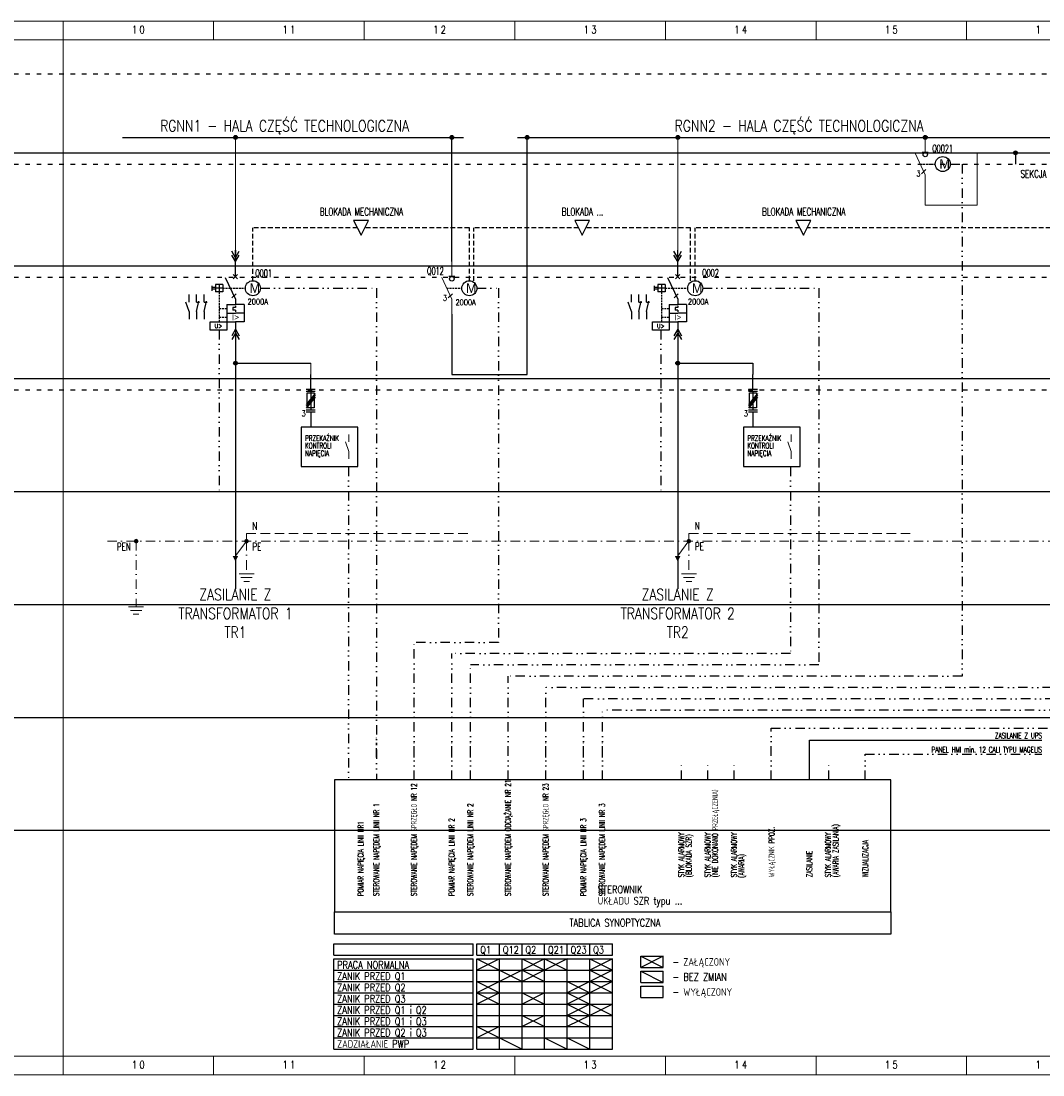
# Model space of a CAD drawing. Header units: millimetres. Extents: x -31 to 6803, y 0 to 664.
# Tile 3 of 119: x 392 to 663, y 0 to 280. Entities that reach past the tile are written whole.
import ezdxf
from ezdxf.enums import TextEntityAlignment as Align

# ---------------------------------------------------------------- set-up
doc = ezdxf.new("R2010")
doc.units = ezdxf.units.MM
for name, pattern in [('ACAD_ISO03W100', [30, 12, -18]), ('DIVIDE', [1.25, 0.5, -0.25, 0, -0.25, 0, -0.25]), ('HIDDEN', [0.375, 0.25, -0.125]), ('PRZEWOD_N', [3.75, 2.5, -1.25]), ('PRZEWOD_PE', [5, 2.5, -1.25, 0, -1.25])]:
    doc.linetypes.add(name, pattern=pattern)
doc.layers.add('!POMOCNICZE', color=8, linetype='Continuous', plot=False)
for name, color, linetype in [('BLOCK_1', 1, 'Continuous'), ('ODPLYW', 3, 'Continuous'), ('STEROWANIE', 6, 'Continuous'), ('SZYNA', 5, 'Continuous'), ('tabelka_opis', 2, 'Continuous'), ('ZASILANIE', 64, 'Continuous')]:
    doc.layers.add(name, color=color, linetype=linetype)
for name, color, linetype, lineweight in [('BLOCK_2', 7, 'Continuous', 18), ('ODPŁYW', 3, 'Continuous', 18), ('OPIS', 9, 'Continuous', 18), ('PRZEWOD_N', 4, 'Continuous', 15), ('PRZEWOD_PE', 2, 'Continuous', 15), ('ramka', 9, 'Continuous', 20)]:
    doc.layers.add(name, color=color, linetype=linetype, lineweight=lineweight)
doc.styles.add('ROMANS', font='romans.shx', dxfattribs={"width": 0.8})

# ---------------------------------------------------------------- blocks, each defined once
blk = doc.blocks.new('wyl_mocy')
for p, q in [((0, -4), (0, 0)), ((-2.7, -4.2), (0, -10)), ((0, -10), (0, -11.4)), ((0, -16.01), (0, -18))]:
    blk.add_line(p, q)
at = {"layer": 'BLOCK_1'}
for p, q in [((0.57, -4.57), (-0.57, -3.43)), ((-0.57, -4.57), (0.57, -3.43)), ((-6.29, -6.44), (-6.29, -7.76)), ((-5.29, -6.86), (-6.29, -6.86)), ((-5.29, -7.34), (-6.29, -7.34)), ((-3.37, -6.14), (-5.29, -6.14)), ((-5.29, -6.14), (-5.29, -8.06)), ((-3.37, -7.1), (-5.29, -7.1)), ((-3.37, -8.06), (-5.29, -8.06)), ((-4.33, -6.14), (-4.33, -8.06)), ((-3.37, -6.14), (-3.37, -8.06)), ((-2.31, -11.4), (-2.31, -13.7)), ((-2.31, -13.7), (-2.31, -16.01)), ((-0.69, -12.21), (-0.69, -12.9)), ((0, -12.21), (-0.69, -12.21)), ((0, -12.9), (-0.69, -12.9)), ((0, -11.75), (0, -12.21)), ((0, -12.9), (0, -13.36)), ((2.31, -11.4), (2.31, -16.01))]:
    blk.add_line(p, q, dxfattribs=at)
at = {"layer": 'BLOCK_1', "linetype": 'HIDDEN', "ltscale": 2}
for p, q in [((-4.33, -8.06), (-4.33, -14.86)), ((-3.37, -7.1), (-1.35, -7.1)), ((-2.31, -12.55), (-4.33, -12.55)), ((-2.31, -14.86), (-4.33, -14.86))]:
    blk.add_line(p, q, dxfattribs=at)
at = {"layer": 'BLOCK_1', "linetype": 'Continuous'}
for p, q in [((-0.98, -9.68), (0.15, -8.55)), ((-2.31, -11.4), (0, -11.4)), ((-2.31, -13.7), (0, -13.7)), ((2.31, -11.4), (0, -11.4)), ((2.31, -13.7), (0, -13.7)), ((-2.31, -16.01), (0, -16.01)), ((2.31, -16.01), (0, -16.01))]:
    blk.add_line(p, q, dxfattribs=at)
at = {"layer": 'BLOCK_1'}
blk.add_text('I>', height=1.613, dxfattribs=at).set_placement((-0.94, -15.61))
at = {"layer": 'BLOCK_2', "style": 'ROMANS', "flags": 8}
for tag, p, height, width in [('SYMBOL', (1.75, -4), 2, 0.6), ('TYP', (2.45, -6.91), 1.5, 0.7), ('PARAMETRY', (2.45, -8.63), 1.5, 0.7), ('Ir_ tr', (2.42, -10.34), 1.5, 0.7), ('Im_ tm', (2.42, -12.02), 1.5, 0.7), ('OPIS1', (2.42, -13.7), 1.5, 0.7), ('OPIS2', (2.42, -15.38), 1.5, 0.7)]:
    blk.add_attdef(tag, p, '', height=height, dxfattribs=dict(at, width=width))
at = {"layer": 'BLOCK_2', "style": 'ROMANS', "width": 0.7, "flags": 8}
blk.add_attdef('N', text='', height=1.5, dxfattribs=at).set_placement((-1.27, -10.4), align=Align.RIGHT)
blk = doc.blocks.new('wyl_mocy (modul silnikowy)')
at = {"layer": 'BLOCK_1', "linetype": 'HIDDEN', "ltscale": 2}
blk.add_line((0, 0), (4, 0), dxfattribs=at)
at = {"layer": 'BLOCK_1', "linetype": 'Continuous'}
blk.add_circle((6, 0), 2, dxfattribs=at)
blk.add_text('M', height=2.5, dxfattribs=at).set_placement((5.12, -1.22))
at = {"layer": 'BLOCK_2', "style": 'ROMANS', "width": 0.7, "flags": 8}
for tag, p in [('TYP', (8, 0)), ('PARAMETRY', (8, -1.72))]:
    blk.add_attdef(tag, p, '', height=1.5, dxfattribs=at)
blk = doc.blocks.new('bezpiecznik podstawa1')
for p, q in [((0, -4), (0, 0)), ((1.2, -5.03), (-1.2, -7.97)), ((1.2, -5.53), (-1.2, -8.47)), ((0, -4.5), (0, -9.5)), ((1.2, -6.03), (-1.2, -8.97)), ((0, -10), (0, -14))]:
    blk.add_line(p, q)
at = {"layer": 'BLOCK_1'}
for p, q in [((1.2, -4), (-1.2, -4)), ((1.2, -4.5), (-1.2, -4.5)), ((1.2, -9.5), (-1.2, -9.5)), ((1.2, -10), (-1.2, -10))]:
    blk.add_line(p, q, dxfattribs=at)
blk.add_lwpolyline([(0.96, -8.91), (-0.96, -8.91), (-0.96, -4.91), (0.96, -4.91)], close=True, dxfattribs=at)
at = {"layer": 'BLOCK_2', "style": 'ROMANS', "flags": 8}
for tag, p, height, width in [('SYMBOL', (1.75, -4), 2, 0.6), ('TYP', (1.75, -6.91), 1.5, 0.7), ('PARAMETRY', (1.75, -8.63), 1.5, 0.7), ('OPIS1', (1.75, -10.34), 1.5, 0.7)]:
    blk.add_attdef(tag, p, '', height=height, dxfattribs=dict(at, width=width))
at = {"layer": 'BLOCK_2', "style": 'ROMANS', "width": 0.7, "flags": 8}
blk.add_attdef('N', text='', height=1.5, dxfattribs=at).set_placement((-1.31, -11.12), align=Align.RIGHT)
blk = doc.blocks.new('stycznik_styk_pomNO')
for p, q in [((0, -4), (0, 0)), ((0, -9), (-1.77, -4)), ((0, -9), (0, -13))]:
    blk.add_line(p, q)
at = {"layer": 'BLOCK_2', "style": 'ROMANS', "width": 0.7, "flags": 8}
for tag, p in [('G', (-0.5, -3.8)), ('D', (-0.5, -10.24))]:
    blk.add_attdef(tag, text='', height=1.2, dxfattribs=at).set_placement(p, align=Align.RIGHT)
at = {"layer": 'BLOCK_2', "style": 'ROMANS', "flags": 8}
for tag, p, height, width in [('TYP', (1.75, -5.91), 1.5, 0.7), ('SYMBOL', (1.75, -4), 2, 0.6), ('OPIS1', (1.75, -9.09), 1.5, 0.7), ('PARAMETRY', (1.75, -7.47), 1.5, 0.7)]:
    blk.add_attdef(tag, p, '', height=height, dxfattribs=dict(at, width=width))
blk = doc.blocks.new('rozgalezienie')
h = blk.add_hatch(color=256)
edge = h.paths.add_edge_path()
edge.add_arc((0, 0), 0.5, 0, 360)
blk.add_circle((0, 0), 0.5)
blk = doc.blocks.new('PE')
blk.add_line((3, 5.5), (0, 1.5))
blk.add_lwpolyline([(0, 1.5, 1.5, 0, 0), (0, 0, 0, 0, 0)], format="xyseb")
blk = doc.blocks.new('wysuwny')
for p, q in [((0, 3), (-1, 4.73)), ((0, 2), (-1, 3.73)), ((0, 3), (1, 4.73)), ((0, 2), (1, 3.73)), ((0, -15.99), (-1, -17.72)), ((0, -15.99), (1, -17.72)), ((0, -16.99), (-1, -18.72)), ((0, -16.99), (1, -18.72))]:
    blk.add_line(p, q)
blk = doc.blocks.new('cewka_pod_nad_U')
for p, q in [((-2.2, 0), (-2.2, 2.2)), ((-2.2, 2.2), (2.2, 2.2)), ((2.2, 0), (-2.2, 0)), ((2.2, 2.2), (2.2, 0))]:
    blk.add_line(p, q)
at = {"layer": 'BLOCK_2', "style": 'ROMANS', "width": 0.7, "flags": 8}
blk.add_attdef('TYP', text='', height=1.2, dxfattribs=at).set_placement((0, 0.47), align=Align.CENTER)
for tag, p in [('OPIS1', (2.64, -0.44)), ('PARAMETRY', (2.64, 1.28))]:
    blk.add_attdef(tag, p, '', height=1.5, dxfattribs=at)
blk = doc.blocks.new('rozlacznik')
for p, q in [((0, -4), (0, 0)), ((-2.7, -4.2), (0, -10)), ((0, -10), (0, -14))]:
    blk.add_line(p, q)
at = {"layer": 'BLOCK_1'}
for p, q in [((0.8, -4), (-0.8, -4)), ((-0.98, -9.68), (0.15, -8.55))]:
    blk.add_line(p, q, dxfattribs=at)
blk.add_circle((0, -4.59), 0.59, dxfattribs=at)
at = {"layer": 'BLOCK_2', "style": 'ROMANS', "flags": 8}
for tag, p, height, width in [('SYMBOL', (1.84, -4), 2, 0.6), ('TYP', (1.84, -6.91), 1.5, 0.7), ('PARAMETRY', (1.84, -8.63), 1.5, 0.7), ('OPIS', (1.84, -10.34), 1.5, 0.7), ('OPIS1', (1.91, -12.22), 1.5, 0.7), ('OPIS2', (1.91, -13.9), 1.5, 0.7)]:
    blk.add_attdef(tag, p, '', height=height, dxfattribs=dict(at, width=width))
at = {"layer": 'BLOCK_2', "style": 'ROMANS', "width": 0.7, "flags": 8}
blk.add_attdef('N', text='', height=1.5, dxfattribs=at).set_placement((-1.27, -10.4), align=Align.RIGHT)
blk = doc.blocks.new('stycznik_styk_pomNZ')
for p, q in [((0, -4), (0, 0)), ((0, -9), (1.27, -3.5)), ((0, -4), (1.57, -4)), ((0, -9), (0, -13))]:
    blk.add_line(p, q)
at = {"layer": 'BLOCK_2', "style": 'ROMANS', "width": 0.7, "flags": 8}
for tag, p in [('G', (-0.5, -3.8)), ('D', (-0.5, -10.24))]:
    blk.add_attdef(tag, text='', height=1.2, dxfattribs=at).set_placement(p, align=Align.RIGHT)
at = {"layer": 'BLOCK_2', "style": 'ROMANS', "flags": 8}
for tag, p, height, width in [('TYP', (1.75, -5.91), 1.5, 0.7), ('SYMBOL', (1.75, -4), 2, 0.6), ('OPIS1', (1.75, -9.09), 1.5, 0.7), ('PARAMETRY', (1.75, -7.47), 1.5, 0.7)]:
    blk.add_attdef(tag, p, '', height=height, dxfattribs=dict(at, width=width))

msp = doc.modelspace()

# ---------------------------------------------------------------- linework, layer by layer
at = {"layer": '!POMOCNICZE', "linetype": 'ACAD_ISO03W100', "ltscale": 0.1}
for p, q in [((3, 266), (6803, 266)), ((3, 242), (6803, 242)), ((3, 212), (6803, 212)), ((3, 182), (6803, 182))]:
    msp.add_line(p, q, dxfattribs=at)
at = {"layer": '!POMOCNICZE'}
for p, q in [((3, 245), (6803, 245)), ((3, 215), (6803, 215)), ((3, 185), (6803, 185)), ((3, 155), (6803, 155)), ((3, 125), (6803, 125)), ((3, 95), (6803, 95)), ((3, 65), (6803, 65))]:
    msp.add_line(p, q, dxfattribs=at)
at = {"ltscale": 10}
for p, q in [((601.26, 88.91), (663.02, 88.91)), ((601.26, 78.36), (601.26, 88.91)), ((601.26, 78.36), (601.26, 88.91))]:
    msp.add_line(p, q, dxfattribs=at)
for p, q in [((474.91, 34.83), (511.91, 34.83)), ((474.91, 31.83), (474.91, 34.83)), ((511.91, 31.83), (511.91, 34.83)), ((512.91, 31.83), (512.91, 34.83)), ((518.91, 31.83), (518.91, 34.83)), ((524.91, 31.83), (524.91, 34.83)), ((530.91, 31.83), (530.91, 34.83)), ((536.91, 31.83), (536.91, 34.83)), ((542.91, 31.83), (542.91, 34.83)), ((548.91, 31.83), (548.91, 34.83)), ((474.91, 31.83), (511.91, 31.83)), ((474.91, 27.83), (474.91, 30.83)), ((474.91, 30.83), (511.91, 30.83)), ((511.91, 27.83), (511.91, 30.83)), ((512.91, 30.83), (518.91, 27.83)), ((518.91, 30.83), (512.91, 27.83)), ((512.91, 27.83), (512.91, 30.83)), ((518.91, 27.83), (518.91, 30.83)), ((524.91, 27.83), (524.91, 30.83)), ((524.91, 30.83), (530.91, 27.83)), ((530.91, 30.83), (524.91, 27.83)), ((530.91, 27.83), (530.91, 30.83)), ((530.91, 30.83), (536.91, 27.83)), ((536.91, 30.83), (530.91, 27.83)), ((536.91, 27.83), (536.91, 30.83)), ((542.91, 27.83), (542.91, 30.83)), ((542.91, 30.83), (548.91, 27.83)), ((548.91, 30.83), (542.91, 27.83)), ((548.91, 27.83), (548.91, 30.83)), ((556.44, 28.55), (556.44, 31.55)), ((556.44, 31.55), (562.44, 28.55)), ((562.44, 31.55), (556.44, 28.55)), ((562.44, 28.55), (562.44, 31.55)), ((474.91, 24.83), (474.91, 27.83)), ((474.91, 27.83), (511.91, 27.83)), ((511.91, 24.83), (511.91, 27.83)), ((512.91, 24.83), (512.91, 27.83)), ((518.91, 24.83), (518.91, 27.83)), ((518.91, 27.83), (524.91, 24.83)), ((524.91, 27.83), (518.91, 24.83)), ((524.91, 24.83), (524.91, 27.83)), ((524.91, 27.83), (530.91, 24.83)), ((530.91, 27.83), (524.91, 24.83)), ((530.91, 24.83), (530.91, 27.83)), ((536.91, 24.83), (536.91, 27.83)), ((542.91, 24.83), (542.91, 27.83)), ((542.91, 27.83), (548.91, 24.83)), ((548.91, 27.83), (542.91, 24.83)), ((548.91, 24.83), (548.91, 27.83)), ((556.44, 24.55), (556.44, 27.55)), ((556.44, 27.55), (562.44, 24.55)), ((562.44, 24.55), (562.44, 27.55)), ((474.91, 21.83), (474.91, 24.83)), ((474.91, 24.83), (511.91, 24.83)), ((511.91, 21.83), (511.91, 24.83)), ((512.91, 21.83), (512.91, 24.83)), ((512.91, 24.83), (518.91, 21.83)), ((518.91, 24.83), (512.91, 21.83)), ((518.91, 21.83), (518.91, 24.83)), ((524.91, 21.83), (524.91, 24.83)), ((530.91, 21.83), (530.91, 24.83)), ((536.91, 21.83), (536.91, 24.83)), ((536.91, 24.83), (542.91, 21.83)), ((542.91, 24.83), (536.91, 21.83)), ((542.91, 21.83), (542.91, 24.83)), ((542.91, 24.83), (548.91, 21.83)), ((548.91, 24.83), (542.91, 21.83)), ((548.91, 21.83), (548.91, 24.83)), ((556.44, 20.55), (556.44, 23.55)), ((562.44, 20.55), (562.44, 23.55)), ((474.91, 18.83), (474.91, 21.83)), ((474.91, 21.83), (511.91, 21.83)), ((511.91, 18.83), (511.91, 21.83)), ((512.91, 18.83), (512.91, 21.83)), ((512.91, 21.83), (518.91, 18.83)), ((518.91, 21.83), (512.91, 18.83)), ((518.91, 18.83), (518.91, 21.83)), ((524.91, 18.83), (524.91, 21.83)), ((524.91, 21.83), (530.91, 18.83)), ((530.91, 21.83), (524.91, 18.83)), ((530.91, 18.83), (530.91, 21.83)), ((536.91, 18.83), (536.91, 21.83)), ((536.91, 21.83), (542.91, 18.83)), ((542.91, 21.83), (536.91, 18.83)), ((542.91, 18.83), (542.91, 21.83)), ((548.91, 18.83), (548.91, 21.83)), ((474.91, 18.83), (511.91, 18.83)), ((474.91, 18.83), (511.91, 18.83)), ((474.91, 15.83), (474.91, 18.83)), ((511.91, 15.83), (511.91, 18.83)), ((512.91, 15.83), (512.91, 18.83)), ((518.91, 15.83), (518.91, 18.83)), ((524.91, 15.83), (524.91, 18.83)), ((530.91, 15.83), (530.91, 18.83)), ((536.91, 15.83), (536.91, 18.83)), ((536.91, 18.83), (542.91, 15.83)), ((542.91, 18.83), (536.91, 15.83)), ((542.91, 15.83), (542.91, 18.83)), ((542.91, 18.83), (548.91, 15.83)), ((548.91, 18.83), (542.91, 15.83)), ((548.91, 15.83), (548.91, 18.83)), ((474.91, 12.83), (474.91, 15.83)), ((474.91, 15.83), (511.91, 15.83)), ((511.91, 12.83), (511.91, 15.83)), ((512.91, 12.83), (512.91, 15.83)), ((518.91, 12.83), (518.91, 15.83)), ((524.91, 12.83), (524.91, 15.83)), ((524.91, 15.83), (530.91, 12.83)), ((530.91, 15.83), (524.91, 12.83)), ((530.91, 12.83), (530.91, 15.83)), ((536.91, 12.83), (536.91, 15.83)), ((536.91, 15.83), (542.91, 12.83)), ((542.91, 15.83), (536.91, 12.83)), ((542.91, 12.83), (542.91, 15.83)), ((548.91, 12.83), (548.91, 15.83)), ((474.91, 9.83), (474.91, 12.83)), ((474.91, 12.83), (511.91, 12.83)), ((511.91, 9.83), (511.91, 12.83)), ((512.91, 9.83), (512.91, 12.83)), ((512.91, 12.83), (518.91, 9.83)), ((518.91, 12.83), (512.91, 9.83)), ((518.91, 9.83), (518.91, 12.83)), ((524.91, 9.83), (524.91, 12.83)), ((530.91, 9.83), (530.91, 12.83)), ((536.91, 9.83), (536.91, 12.83)), ((542.91, 9.83), (542.91, 12.83)), ((548.91, 9.83), (548.91, 12.83)), ((474.91, 6.83), (474.91, 9.83)), ((474.91, 9.83), (511.91, 9.83)), ((474.91, 9.83), (511.91, 9.83)), ((511.91, 6.83), (511.91, 9.83)), ((512.91, 6.83), (512.91, 9.83)), ((518.91, 6.83), (518.91, 9.83)), ((518.91, 9.83), (524.91, 6.83)), ((524.91, 6.83), (524.91, 9.83)), ((530.91, 6.83), (530.91, 9.83)), ((530.91, 9.83), (536.91, 6.83)), ((536.91, 6.83), (536.91, 9.83)), ((536.91, 9.83), (542.91, 6.83)), ((542.91, 6.83), (542.91, 9.83)), ((548.91, 6.83), (548.91, 9.83)), ((474.91, 6.83), (511.91, 6.83))]:
    msp.add_line(p, q)
for points in [[(466.27, 161.61), (481.27, 161.61), (481.27, 172.11), (466.27, 172.11)], [(583.75, 161.61), (598.75, 161.61), (598.75, 172.11), (583.75, 172.11)], [(475.14, 43.36), (622.83, 43.36), (622.83, 78.36), (475.14, 78.36)], [(475.14, 43.36), (622.83, 43.36), (622.83, 37.36), (475.14, 37.36)]]:
    msp.add_lwpolyline(points, close=True)
for points in [[(512.91, 34.83), (518.91, 34.83)], [(518.91, 34.83), (524.91, 34.83)], [(524.91, 34.83), (530.91, 34.83)], [(530.91, 34.83), (530.91, 34.83), (536.91, 34.83)], [(536.91, 34.83), (536.91, 34.83), (542.91, 34.83)], [(542.91, 34.83), (542.91, 34.83), (548.91, 34.83)], [(512.91, 31.83), (518.91, 31.83)], [(512.91, 30.83), (518.91, 30.83)], [(518.91, 31.83), (524.91, 31.83)], [(518.91, 30.83), (524.91, 30.83)], [(524.91, 31.83), (530.91, 31.83)], [(524.91, 30.83), (530.91, 30.83)], [(530.91, 31.83), (530.91, 31.83), (536.91, 31.83)], [(530.91, 30.83), (530.91, 30.83), (536.91, 30.83)], [(536.91, 31.83), (536.91, 31.83), (542.91, 31.83)], [(536.91, 30.83), (536.91, 30.83), (542.91, 30.83)], [(542.91, 31.83), (542.91, 31.83), (548.91, 31.83)], [(542.91, 30.83), (542.91, 30.83), (548.91, 30.83)], [(556.44, 31.55), (562.44, 31.55)], [(556.44, 28.55), (562.44, 28.55)], [(512.91, 27.83), (518.91, 27.83)], [(518.91, 27.83), (524.91, 27.83)], [(524.91, 27.83), (530.91, 27.83)], [(530.91, 27.83), (530.91, 27.83), (536.91, 27.83)], [(536.91, 27.83), (536.91, 27.83), (542.91, 27.83)], [(542.91, 27.83), (542.91, 27.83), (548.91, 27.83)], [(556.44, 27.55), (562.44, 27.55)], [(512.91, 24.83), (518.91, 24.83)], [(518.91, 24.83), (524.91, 24.83)], [(524.91, 24.83), (530.91, 24.83)], [(530.91, 24.83), (530.91, 24.83), (536.91, 24.83)], [(536.91, 24.83), (536.91, 24.83), (542.91, 24.83)], [(542.91, 24.83), (542.91, 24.83), (548.91, 24.83)], [(556.44, 24.55), (562.44, 24.55)], [(556.44, 23.55), (562.44, 23.55)], [(512.91, 21.83), (518.91, 21.83)], [(518.91, 21.83), (524.91, 21.83)], [(524.91, 21.83), (530.91, 21.83)], [(530.91, 21.83), (530.91, 21.83), (536.91, 21.83)], [(536.91, 21.83), (536.91, 21.83), (542.91, 21.83)], [(542.91, 21.83), (542.91, 21.83), (548.91, 21.83)], [(556.44, 20.55), (562.44, 20.55)], [(512.91, 18.83), (518.91, 18.83)], [(512.91, 18.83), (518.91, 18.83)], [(518.91, 18.83), (524.91, 18.83)], [(518.91, 18.83), (524.91, 18.83)], [(524.91, 18.83), (530.91, 18.83)], [(524.91, 18.83), (530.91, 18.83)], [(530.91, 18.83), (530.91, 18.83), (536.91, 18.83)], [(530.91, 18.83), (530.91, 18.83), (536.91, 18.83)], [(536.91, 18.83), (536.91, 18.83), (542.91, 18.83)], [(536.91, 18.83), (536.91, 18.83), (542.91, 18.83)], [(542.91, 18.83), (542.91, 18.83), (548.91, 18.83)], [(542.91, 18.83), (542.91, 18.83), (548.91, 18.83)], [(512.91, 15.83), (518.91, 15.83)], [(518.91, 15.83), (524.91, 15.83)], [(524.91, 15.83), (530.91, 15.83)], [(530.91, 15.83), (530.91, 15.83), (536.91, 15.83)], [(536.91, 15.83), (536.91, 15.83), (542.91, 15.83)], [(542.91, 15.83), (542.91, 15.83), (548.91, 15.83)], [(512.91, 12.83), (518.91, 12.83)], [(518.91, 12.83), (524.91, 12.83)], [(524.91, 12.83), (530.91, 12.83)], [(530.91, 12.83), (530.91, 12.83), (536.91, 12.83)], [(536.91, 12.83), (536.91, 12.83), (542.91, 12.83)], [(542.91, 12.83), (542.91, 12.83), (548.91, 12.83)], [(512.91, 9.83), (518.91, 9.83)], [(512.91, 9.83), (518.91, 9.83)], [(518.91, 9.83), (524.91, 9.83)], [(518.91, 9.83), (524.91, 9.83)], [(524.91, 9.83), (530.91, 9.83)], [(524.91, 9.83), (530.91, 9.83)], [(530.91, 9.83), (530.91, 9.83), (536.91, 9.83)], [(530.91, 9.83), (530.91, 9.83), (536.91, 9.83)], [(536.91, 9.83), (536.91, 9.83), (542.91, 9.83)], [(536.91, 9.83), (536.91, 9.83), (542.91, 9.83)], [(542.91, 9.83), (542.91, 9.83), (548.91, 9.83)], [(542.91, 9.83), (542.91, 9.83), (548.91, 9.83)], [(512.91, 6.83), (518.91, 6.83)], [(518.91, 6.83), (524.91, 6.83)], [(524.91, 6.83), (530.91, 6.83)], [(530.91, 6.83), (530.91, 6.83), (536.91, 6.83)], [(536.91, 6.83), (536.91, 6.83), (542.91, 6.83)], [(542.91, 6.83), (542.91, 6.83), (548.91, 6.83)]]:
    msp.add_lwpolyline(points)
at = {"layer": 'BLOCK_1', "linetype": 'HIDDEN', "ltscale": 2}
for points in [[(444.45, 201.26), (444.45, 200.1)], [(561.93, 201.25), (561.93, 200.1)]]:
    msp.add_lwpolyline(points, dxfattribs=at)
at = {"layer": 'ODPLYW'}
msp.add_line((656.01, 245.01), (656.01, 242.01), dxfattribs=at)
at = {"layer": 'ODPŁYW'}
for p, q in [((448.79, 219.11), (448.79, 249.11)), ((566.27, 219.11), (566.27, 249.11)), ((645.83, 231.11), (645.83, 245)), ((645.83, 245), (682.75, 245)), ((632.02, 235.11), (632.01, 231.11)), ((632.01, 231.11), (645.83, 231.11))]:
    msp.add_line(p, q, dxfattribs=at)
at = {"layer": 'ODPŁYW', "color": 66}
msp.add_line((468.78, 189.11), (468.78, 186.11), dxfattribs=at)
at = {"layer": 'PRZEWOD_N', "linetype": 'PRZEWOD_N'}
for p, q in [((451.74, 143.83), (511.13, 143.83)), ((451.74, 141.83), (451.74, 143.83)), ((569.26, 143.89), (628.66, 143.89)), ((569.26, 141.89), (569.26, 143.89))]:
    msp.add_line(p, q, dxfattribs=at)
at = {"layer": 'PRZEWOD_PE', "linetype": 'PRZEWOD_PE'}
for p, q in [((414.79, 141.83), (798.53, 141.83)), ((422.41, 141.83), (422.41, 124.41)), ((451.74, 141.83), (451.74, 133.12)), ((569.26, 141.83), (569.26, 133.12))]:
    msp.add_line(p, q, dxfattribs=at)
at = {"layer": 'PRZEWOD_PE'}
for p, q in [((453.74, 133.12), (449.74, 133.12)), ((453.24, 132.12), (450.24, 132.12)), ((571.26, 133.12), (567.26, 133.12)), ((570.76, 132.12), (567.76, 132.12)), ((452.5, 131.12), (451, 131.12)), ((570.02, 131.12), (568.52, 131.12)), ((420.41, 124.41), (424.41, 124.41)), ((420.91, 123.41), (423.91, 123.41)), ((421.66, 122.41), (423.16, 122.41))]:
    msp.add_line(p, q, dxfattribs=at)
at = {"layer": 'ramka', "ltscale": 5}
for p, q in [((403, 280), (3, 280)), ((803, 280), (403, 280)), ((403, 280), (403, 275)), ((403, 280), (403, 280)), ((443, 280), (443, 275)), ((443, 280), (443, 280)), ((483, 280), (483, 280)), ((483, 280), (483, 275)), ((523, 280), (523, 280)), ((523, 280), (523, 275)), ((563, 280), (563, 280)), ((563, 280), (563, 275)), ((603, 280), (603, 275)), ((603, 280), (603, 280)), ((643, 280), (643, 275)), ((643, 280), (643, 280)), ((403, 275), (3, 275)), ((803, 275), (403, 275)), ((403, 275), (403, 5)), ((403, 5), (3, 5)), ((803, 5), (403, 5)), ((403, 5), (403, 0)), ((403, 5), (403, 5)), ((443, 5), (443, 0)), ((443, 5), (443, 5)), ((483, 5), (483, 0)), ((483, 5), (483, 5)), ((523, 5), (523, 0)), ((523, 5), (523, 5)), ((563, 5), (563, 0)), ((563, 5), (563, 5)), ((603, 5), (603, 0)), ((603, 5), (603, 5)), ((643, 5), (643, 0)), ((643, 5), (643, 5)), ((403, 0), (3, 0)), ((803, 0), (403, 0))]:
    msp.add_line(p, q, dxfattribs=at)
at = {"layer": 'STEROWANIE', "linetype": 'DIVIDE', "ltscale": 5}
for p, q in [((638.66, 242), (641.8, 242)), ((641.8, 242), (641.8, 105.93)), ((455.43, 209.01), (486.27, 209.01)), ((486.27, 209.01), (486.26, 78.36)), ((512.92, 209.01), (518.65, 209.01)), ((518.65, 209.01), (518.64, 114.93)), ((572.91, 209.01), (603.75, 209.01)), ((603.75, 209.01), (603.74, 108.93)), ((478.78, 161.57), (478.78, 78.36)), ((596.26, 161.57), (596.26, 111.93)), ((496.26, 78.36), (496.26, 114.93)), ((518.64, 114.93), (496.26, 114.93)), ((506.26, 78.36), (506.26, 111.93)), ((596.26, 111.93), (506.26, 111.93)), ((511.26, 78.36), (511.26, 108.93)), ((603.74, 108.93), (511.26, 108.93)), ((641.8, 105.93), (521.26, 105.93)), ((521.26, 78.36), (521.26, 105.93)), ((531.26, 78.36), (531.26, 102.93)), ((704.34, 102.93), (531.26, 102.93)), ((541.26, 78.36), (541.26, 99.93)), ((782.49, 99.93), (541.26, 99.93)), ((546.26, 78.36), (546.26, 96.93)), ((789.98, 96.93), (546.26, 96.93)), ((486.26, 84.36), (486.26, 89.89)), ((496.26, 84.36), (496.26, 89.36)), ((506.26, 84.36), (506.26, 89.36)), ((511.26, 84.36), (511.26, 89.36)), ((531.26, 84.36), (531.26, 89.36)), ((541.26, 84.36), (541.26, 89.36)), ((546.26, 84.36), (546.26, 89.36)), ((616.01, 85.19), (663.02, 85.19)), ((616.01, 85.19), (663.02, 85.19)), ((616.01, 78.36), (616.01, 85.19)), ((616.01, 78.36), (616.01, 85.19)), ((567.26, 78.36), (567.26, 83.36)), ((574.26, 78.36), (574.26, 83.36)), ((574.26, 78.36), (574.26, 83.36)), ((581.26, 78.36), (581.26, 83.36)), ((581.26, 78.36), (581.26, 83.36)), ((606.39, 78.36), (606.39, 83.36)), ((606.39, 78.36), (606.39, 83.36))]:
    msp.add_line(p, q, dxfattribs=at)
at = {"layer": 'STEROWANIE', "color": 2, "linetype": 'HIDDEN', "ltscale": 5}
for p, q in [((481.18, 225.08), (453.43, 225.08)), ((510.92, 225.08), (483.15, 225.08)), ((539.9, 225.08), (512.15, 225.08)), ((569.64, 225.08), (541.87, 225.08)), ((598.66, 225.08), (570.91, 225.08)), ((697.15, 225.08), (600.63, 225.08))]:
    msp.add_line(p, q, dxfattribs=at)
at = {"layer": 'STEROWANIE', "color": 2, "linetype": 'Continuous', "ltscale": 25}
for points in [[(484.13, 227.01), (480.18, 227.01), (482.18, 223.14), (482.18, 223.14)], [(542.85, 227.01), (538.9, 227.01), (540.9, 223.14), (540.9, 223.14)], [(601.61, 227.01), (597.66, 227.01), (599.66, 223.14), (599.66, 223.14)]]:
    msp.add_lwpolyline(points, close=True, dxfattribs=at)
at = {"layer": 'STEROWANIE', "color": 2, "linetype": 'HIDDEN', "ltscale": 5}
for points in [[(453.43, 211.01), (453.43, 225.08)], [(510.92, 211.02), (510.92, 225.08)], [(512.15, 211.01), (512.15, 225.08)], [(569.64, 211.02), (569.64, 225.08)], [(570.91, 211.01), (570.91, 225.08)]]:
    msp.add_lwpolyline(points, dxfattribs=at)
at = {"layer": 'STEROWANIE', "linetype": 'DIVIDE', "ltscale": 5}
for points in [[(444.45, 197.9), (444.45, 155), (775.6, 155), (775.6, 76.54)], [(561.75, 197.89), (561.75, 155)], [(591.07, 78.36), (591.07, 92.09), (675.53, 92.09), (675.53, 74.82)]]:
    msp.add_lwpolyline(points, dxfattribs=at)
at = {"layer": 'SZYNA'}
for p, q in [((418.8, 249.11), (509.37, 249.11)), ((506.27, 216.11), (506.27, 249.11)), ((523.69, 249.11), (697.23, 249.11)), ((526.27, 186.11), (526.27, 249.11)), ((506.27, 202.11), (506.27, 186.11)), ((506.27, 186.11), (526.27, 186.11))]:
    msp.add_line(p, q, dxfattribs=at)
at = {"layer": 'ZASILANIE'}
for p, q in [((448.79, 216.11), (448.79, 219.11)), ((448.79, 219.11), (448.79, 216.11)), ((566.27, 216.11), (566.27, 219.11))]:
    msp.add_line(p, q, dxfattribs=at)
at = {"layer": 'ZASILANIE', "color": 66}
for p, q in [((448.78, 198.11), (448.78, 129.11)), ((566.26, 198.11), (566.26, 129.11)), ((448.78, 189.11), (468.78, 189.11)), ((566.26, 189.11), (586.26, 189.11)), ((586.26, 189.11), (586.26, 186.11))]:
    msp.add_line(p, q, dxfattribs=at)

# ---------------------------------------------------------------- block references
at = {"layer": 'BLOCK_1'}
ref = msp.add_blockref('cewka_pod_nad_U', (444.27, 197.9), dxfattribs=at)
ref.add_attrib('TYP', 'U>', dxfattribs={"layer": 'BLOCK_2', "height": 1.2, "style": 'ROMANS', "width": 0.7, "flags": 8}).set_placement((444.27, 198.4), align=Align.CENTER)
ref = msp.add_blockref('cewka_pod_nad_U', (561.75, 197.89), dxfattribs=at)
ref.add_attrib('TYP', 'U>', dxfattribs={"layer": 'BLOCK_2', "height": 1.2, "style": 'ROMANS', "width": 0.7, "flags": 8}).set_placement((561.75, 198.39), align=Align.CENTER)
at = {"layer": 'ODPŁYW'}
msp.add_blockref('rozlacznik', (632.02, 249.11), dxfattribs=at).add_auto_attribs({'SYMBOL': 'Q0021', 'N': '3'})
for p in [(630.66, 242.01), (447.43, 209.01), (504.92, 209.01), (564.91, 209.01)]:
    msp.add_blockref('wyl_mocy (modul silnikowy)', p, dxfattribs=at)
ref = msp.add_blockref('rozlacznik', (506.27, 216.11), dxfattribs=at)
ref.add_attrib('PARAMETRY', '2000A', (507.25, 204.51), dxfattribs={"layer": 'BLOCK_2', "height": 1.5, "style": 'ROMANS', "width": 0.7, "flags": 8})
ref.add_attrib('SYMBOL', 'Q012', (499.68, 212.6), dxfattribs={"layer": 'BLOCK_2', "height": 2, "style": 'ROMANS', "width": 0.6, "flags": 8})
ref.add_attrib('N', '3', dxfattribs={"layer": 'BLOCK_2', "height": 1.5, "style": 'ROMANS', "width": 0.7, "flags": 8}).set_placement((505.01, 205.71), align=Align.RIGHT)
at = {"layer": 'ODPŁYW', "xscale": 0.5, "yscale": 0.5, "zscale": 0.5}
for p in [(478.89, 170.18), (596.37, 170.18)]:
    msp.add_blockref('stycznik_styk_pomNO', p, dxfattribs=at)
at = {"layer": 'PRZEWOD_PE', "linetype": 'PRZEWOD_PE'}
for name, p in [('rozgalezienie', (422.41, 141.83)), ('PE', (448.78, 136.39)), ('PE', (566.26, 136.39))]:
    msp.add_blockref(name, p, dxfattribs=at)
at = {"layer": 'PRZEWOD_PE'}
for p in [(451.74, 141.83), (569.22, 141.83)]:
    msp.add_blockref('rozgalezienie', p, dxfattribs=at)
at = {"layer": 'STEROWANIE', "xscale": 0.5, "yscale": 0.5, "zscale": 0.5}
for name, p in [('stycznik_styk_pomNO', (436.47, 207.34)), ('stycznik_styk_pomNZ', (438.47, 207.34)), ('stycznik_styk_pomNZ', (440.47, 207.34)), ('stycznik_styk_pomNO', (553.95, 207.34)), ('stycznik_styk_pomNZ', (555.95, 207.34)), ('stycznik_styk_pomNZ', (557.95, 207.34))]:
    msp.add_blockref(name, p, dxfattribs=at)
at = {"layer": 'SZYNA'}
for p in [(448.79, 249.11), (506.27, 249.11), (526.27, 249.11), (566.27, 249.11), (632.02, 249.11), (656.01, 245.01)]:
    msp.add_blockref('rozgalezienie', p, dxfattribs=at)
at = {"layer": 'ZASILANIE'}
for p in [(448.79, 214.11), (566.27, 214.11)]:
    msp.add_blockref('wysuwny', p, dxfattribs=at)
at = {"layer": 'ZASILANIE', "color": 66}
ref = msp.add_blockref('wyl_mocy', (448.79, 216.11), dxfattribs=at)
ref.add_attrib('PARAMETRY', '2000A', (452.03, 204.71), dxfattribs={"layer": 'BLOCK_2', "height": 1.5, "style": 'ROMANS', "width": 0.7, "flags": 8})
ref.add_attrib('SYMBOL', 'Q001', (454.04, 212), dxfattribs={"layer": 'BLOCK_2', "height": 2, "style": 'ROMANS', "width": 0.6, "flags": 8})
at = {"layer": 'ZASILANIE'}
ref = msp.add_blockref('wyl_mocy', (566.27, 216.11), dxfattribs=at)
ref.add_attrib('PARAMETRY', '2000A', (568.98, 204.71), dxfattribs={"layer": 'BLOCK_2', "height": 1.5, "style": 'ROMANS', "width": 0.7, "flags": 8})
ref.add_attrib('SYMBOL', 'Q002', (572.75, 212.11), dxfattribs={"layer": 'BLOCK_2', "height": 2, "style": 'ROMANS', "width": 0.6, "flags": 8})
at = {"layer": 'ZASILANIE', "color": 66}
for p in [(448.78, 189.11), (566.26, 189.11)]:
    msp.add_blockref('rozgalezienie', p, dxfattribs=at)
msp.add_blockref('bezpiecznik podstawa1', (468.78, 186.11), dxfattribs=at).add_auto_attribs({'N': '3'})
at = {"layer": 'ZASILANIE'}
msp.add_blockref('bezpiecznik podstawa1', (586.26, 186.11), dxfattribs=at).add_auto_attribs({'N': '3'})

# ---------------------------------------------------------------- texts
at = {"layer": 'BLOCK_2', "style": 'ROMANS', "width": 0.8}
for s, height, p in [('RGNN1 - HALA CZĘŚĆ TECHNOLOGICZNA', 3, (428.79, 250.67)), ('RGNN2 - HALA CZĘŚĆ TECHNOLOGICZNA', 3, (565.46, 250.67)), ('STEROWNIK', 2, (545.03, 48.26)), ('UKŁADU SZR typu ...', 2, (545.03, 45.26)), ('TABLICA SYNOPTYCZNA', 2, (537.51, 39.43)), ('Q1', 2, (513.81, 32.23)), ('Q12', 2, (519.81, 32.23)), ('Q2', 2, (525.81, 32.23)), ('Q21', 2, (531.81, 32.23)), ('Q23', 2, (537.81, 32.23)), ('Q3', 2, (543.81, 32.23)), ('- ZAŁĄCZONY', 2, (564.88, 29.03)), ('PRACA NORMALNA', 2, (475.81, 28.23)), ('ZANIK PRZED Q1', 2, (475.81, 25.23)), ('- BEZ ZMIAN', 2, (564.88, 25.03)), ('ZANIK PRZED Q2', 2, (475.81, 22.23)), ('- WYŁĄCZONY', 2, (564.88, 21.03)), ('ZANIK PRZED Q3', 2, (475.81, 19.23)), ('ZANIK PRZED Q1 i Q2', 2, (475.81, 16.23)), ('ZANIK PRZED Q1 i Q3', 2, (475.81, 13.23)), ('ZANIK PRZED Q2 i Q3', 2, (475.81, 10.23)), ('ZADZIAŁANIE PWP', 2, (475.81, 7.23))]:
    msp.add_text(s, height=height, dxfattribs=at).set_placement(p)
at = {"layer": 'BLOCK_2', "style": 'ROMANS', "width": 0.6}
for s, p in [('ZASILANIE Z UPS', (663.02, 89.41)), ('PANEL HMI min. 12 CALI TYPU MAGELIS', (663.02, 85.69))]:
    msp.add_text(s, height=1.5, dxfattribs=at).set_placement(p, align=Align.RIGHT)
for s, p in [('STEROWANIE NAPĘDEM ODCIĄŻANIE NR 21', (521.94, 47.5)), ('STEROWANIE NAPĘDEM SPRZĘGŁO NR 12', (496.94, 47.5)), ('STEROWANIE NAPĘDEM SPRZĘGŁO NR 23', (531.94, 47.5)), ('(NIE DOKONANO PRZEŁĄCZENIA)', (576.94, 52.5)), ('STEROWANIE NAPĘDEM LINII NR 1', (486.94, 47.5)), ('STEROWANIE NAPĘDEM LINII NR 2', (511.94, 47.5)), ('STEROWANIE NAPĘDEM LINII NR 3', (546.94, 47.5)), ('WYŁĄCZNIK PPOŻ.', (591.94, 52.5)), ('POMIAR NAPIĘCIA LINII NR1', (482.79, 47.5)), ('POMIAR NAPIĘCIA LINII NR 2', (506.94, 47.5)), ('POMIAR NAPIĘCIA LINII NR 3', (541.94, 47.5)), ('STYK ALARMOWY', (567.94, 52.5)), ('STYK ALARMOWY', (574.94, 52.5)), ('STYK ALARMOWY', (581.94, 52.5)), ('STYK ALARMOWY', (606.94, 52.5)), ('(AWARIA ZASILANIA)', (608.94, 52.5)), ('(BLOKADA SZR)', (569.94, 52.5)), ('WIZUALIZACJA', (616.85, 52.5)), ('(AWARIA)', (583.94, 52.34)), ('ZASILANIE', (601.94, 52.5))]:
    msp.add_text(s, height=1.5, rotation=90, dxfattribs=at).set_placement(p)
at = {"layer": 'BLOCK_2', "char_height": 3, "width": 56.5682, "attachment_point": 2, "style": 'ROMANS'}
for s, insert in [('ZASILANIE Z \\PTRANSFORMATOR 1\\PTR1', (448.78, 129.11)), ('ZASILANIE Z\\PTRANSFORMATOR 2\\PTR2', (566.26, 129.11))]:
    msp.add_mtext(s, dxfattribs=dict(at, insert=insert))
at = {"layer": 'OPIS', "style": 'ROMANS'}
for s, height, width, p in [('PRZEKAŹNIK', 1.5, 0.6, (467.27, 168.43)), ('PRZEKAŹNIK', 1.5, 0.6, (584.75, 168.43)), ('KONTROLI', 1.5, 0.6, (467.27, 166.43)), ('NAPIĘCIA', 1.5, 0.6, (467.27, 164.43)), ('KONTROLI', 1.5, 0.6, (584.75, 166.43)), ('NAPIĘCIA', 1.5, 0.6, (584.75, 164.43)), ('N', 2, 0.7, (453.29, 144.83)), ('N', 2, 0.7, (570.82, 144.89)), ('PEN', 2, 0.7, (417.28, 139.38)), ('PE', 2, 0.7, (453.29, 139.38)), ('PE', 2, 0.7, (570.82, 139.45))]:
    msp.add_text(s, height=height, dxfattribs=dict(at, width=width)).set_placement(p)
at = {"layer": 'ramka', "style": 'ROMANS', "width": 0.8}
for s, p in [('1', (422, 276.72)), ('0', (424, 276.72)), ('1', (462, 276.72)), ('1', (464, 276.72)), ('1', (502, 276.72)), ('2', (504, 276.72)), ('1', (542, 276.72)), ('3', (544, 276.72)), ('1', (582, 276.72)), ('4', (584, 276.72)), ('1', (622, 276.72)), ('5', (624, 276.72)), ('1', (662, 276.72)), ('1', (422, 1.72)), ('0', (424, 1.72)), ('1', (462, 1.72)), ('1', (464, 1.72)), ('1', (502, 1.72)), ('2', (504, 1.72)), ('1', (542, 1.72)), ('3', (544, 1.72)), ('1', (582, 1.72)), ('4', (584, 1.72)), ('1', (622, 1.72)), ('5', (624, 1.72)), ('1', (662, 1.72))]:
    msp.add_text(s, height=2, dxfattribs=at).set_placement(p, align=Align.CENTER)
at = {"layer": 'tabelka_opis', "style": 'ROMANS', "width": 0.7}
for s, p in [('SEKCJA ODCIĄŻANIA', (666.54, 238.39)), ('BLOKADA MECHANICZNA', (482.26, 228.35)), ('BLOKADA ...', (540.98, 228.35)), ('BLOKADA MECHANICZNA', (599.74, 228.35))]:
    msp.add_text(s, height=2, dxfattribs=at).set_placement(p, align=Align.CENTER)

doc.saveas('drawing.dxf')
